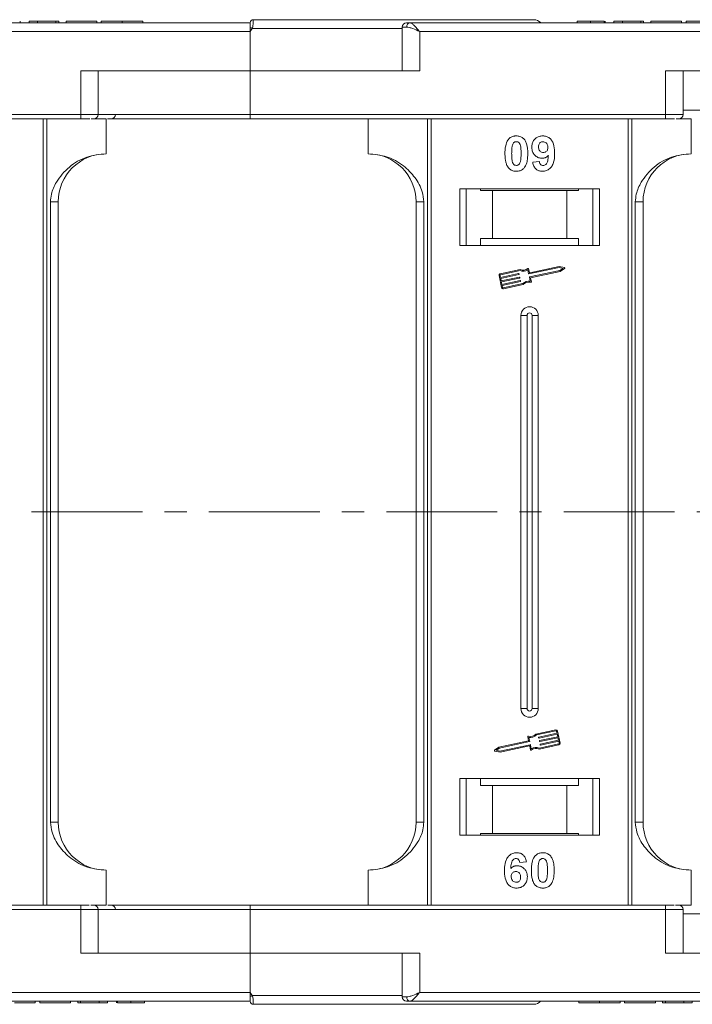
# Model space of a CAD drawing. Header units: millimetres. Extents: x 2145 to 3607, y 659 to 1692.
# Tile 30 of 85: x 3247 to 3324, y 919 to 1032. Entities that reach past the tile are written whole.
import ezdxf

# ---------------------------------------------------------------- set-up
doc = ezdxf.new("R2010")
doc.units = ezdxf.units.MM
doc.linetypes.add('CENTERX2', pattern=[20.32, 12.7, -2.54, 2.54, -2.54])

msp = doc.modelspace()

# ---------------------------------------------------------------- linework, layer by layer
at = {"color": 7, "linetype": 'Continuous', "lineweight": 15}
for p, q in [((3273.344, 1031.696), (3224.637, 1031.696)), ((3246.985, 1031.696), (3246.985, 1031.896)), ((3248.01, 1031.696), (3248.01, 1031.896)), ((3248.01, 1031.896), (3248.972, 1031.896)), ((3248.972, 1031.896), (3248.972, 1031.696)), ((3248.972, 1031.896), (3251.087, 1031.896)), ((3251.087, 1031.896), (3251.087, 1031.696)), ((3251.087, 1031.896), (3251.408, 1031.896)), ((3251.408, 1031.896), (3251.408, 1031.696)), ((3252.241, 1031.696), (3252.241, 1031.896)), ((3252.241, 1031.896), (3255.767, 1031.896)), ((3255.767, 1031.896), (3255.767, 1031.696)), ((3256.279, 1031.896), (3256.279, 1031.696)), ((3258.658, 1031.696), (3258.658, 1031.896)), ((3261.023, 1031.696), (3261.023, 1031.896)), ((3273.344, 1031.694), (3273.344, 1031.696)), ((3273.694, 1032.046), (3273.694, 1032.046)), ((3340.344, 1031.696), (3291.637, 1031.696)), ((3310.779, 1031.896), (3310.779, 1031.696)), ((3312.324, 1031.696), (3312.324, 1031.896)), ((3313.875, 1031.696), (3313.875, 1031.896)), ((3313.985, 1031.696), (3313.985, 1031.896)), ((3315.01, 1031.696), (3315.01, 1031.896)), ((3315.01, 1031.896), (3315.972, 1031.896)), ((3315.972, 1031.896), (3315.972, 1031.696)), ((3315.972, 1031.896), (3318.087, 1031.896)), ((3318.087, 1031.896), (3318.087, 1031.696)), ((3318.087, 1031.896), (3318.408, 1031.896)), ((3318.408, 1031.896), (3318.408, 1031.696)), ((3319.241, 1031.896), (3322.767, 1031.896)), ((3319.241, 1031.696), (3319.241, 1031.896)), ((3322.767, 1031.896), (3322.767, 1031.696)), ((3323.279, 1031.896), (3323.279, 1031.696)), ((3225.755, 1030.696), (3273.344, 1030.696)), ((3273.578, 1031.046), (3273.344, 1030.696)), ((3273.344, 1030.696), (3273.344, 1026.196)), ((3290.755, 1031.046), (3273.578, 1031.046)), ((3290.755, 1031.196), (3290.755, 1026.196)), ((3291.265, 1031.196), (3290.755, 1031.196)), ((3292.755, 1030.696), (3340.344, 1030.696)), ((3292.755, 1026.196), (3292.755, 1030.696)), ((3253.932, 1026.196), (3253.932, 1021.196)), ((3273.344, 1026.196), (3253.932, 1026.196)), ((3255.932, 1021.196), (3255.932, 1026.196)), ((3273.344, 1021.196), (3273.344, 1026.196)), ((3273.344, 1026.196), (3292.755, 1026.196)), ((3320.932, 1026.196), (3320.932, 1021.196)), ((3340.344, 1026.196), (3320.932, 1026.196)), ((3322.932, 1021.196), (3322.932, 1026.196)), ((3253.932, 1021.196), (3206.344, 1021.196)), ((3253.932, 1021.196), (3253.932, 1020.696)), ((3255.932, 1021.196), (3253.932, 1021.196)), ((3273.344, 1021.196), (3255.932, 1021.196)), ((3320.932, 1021.196), (3273.344, 1021.196)), ((3273.344, 1021.196), (3273.344, 1020.696)), ((3320.932, 1021.196), (3320.932, 1020.696)), ((3322.932, 1021.196), (3320.932, 1021.196)), ((3340.344, 1021.696), (3322.932, 1021.696)), ((3206.344, 1020.696), (3253.932, 1020.696)), ((3249.632, 1020.696), (3249.632, 975.696)), ((3250.051, 975.696), (3250.051, 1020.696)), ((3255.138, 1020.696), (3256.844, 1020.696)), ((3256.844, 1016.696), (3256.844, 1020.696)), ((3273.344, 1020.696), (3320.932, 1020.696)), ((3286.844, 1020.696), (3286.844, 1016.696)), ((3293.636, 1020.696), (3293.636, 975.696)), ((3294.055, 975.696), (3294.055, 1020.696)), ((3316.632, 1020.696), (3316.632, 975.696)), ((3317.051, 975.696), (3317.051, 1020.696)), ((3322.138, 1020.696), (3323.844, 1020.696)), ((3323.844, 1016.696), (3323.844, 1020.696)), ((3305.703, 1015.74), (3306.472, 1015.824)), ((3313.344, 1012.696), (3297.344, 1012.696)), ((3297.344, 1012.696), (3297.344, 1006.196)), ((3298.094, 1006.196), (3298.094, 1012.696)), ((3299.73, 1012.496), (3299.73, 1012.696)), ((3299.73, 1012.496), (3301.094, 1012.496)), ((3301.094, 1012.496), (3301.094, 1006.996)), ((3309.594, 1012.496), (3301.094, 1012.496)), ((3309.594, 1006.996), (3309.594, 1012.496)), ((3309.594, 1012.496), (3310.957, 1012.496)), ((3310.957, 1012.696), (3310.957, 1012.496)), ((3312.594, 1012.696), (3312.594, 1006.196)), ((3313.344, 1006.196), (3313.344, 1012.696)), ((3250.458, 1011.196), (3250.458, 975.696)), ((3251.344, 1011.196), (3250.458, 1011.196)), ((3251.344, 975.696), (3251.344, 1011.196)), ((3292.344, 1011.196), (3293.229, 1011.196)), ((3292.344, 1011.196), (3292.344, 975.696)), ((3293.229, 975.696), (3293.229, 1011.196)), ((3317.458, 1011.196), (3317.458, 975.696)), ((3318.344, 1011.196), (3317.458, 1011.196)), ((3318.344, 975.696), (3318.344, 1011.196)), ((3301.094, 1006.996), (3299.73, 1006.996)), ((3299.73, 1006.996), (3299.73, 1006.196)), ((3309.594, 1006.996), (3301.094, 1006.996)), ((3310.957, 1006.996), (3309.594, 1006.996)), ((3310.957, 1006.196), (3310.957, 1006.996)), ((3297.344, 1006.196), (3313.344, 1006.196)), ((3304.262, 1003.449), (3301.983, 1002.967)), ((3304.25, 1003.326), (3302.007, 1002.852)), ((3305.236, 1002.964), (3305.142, 1003.409)), ((3305.327, 1003.104), (3305.239, 1003.519)), ((3308.732, 1003.673), (3305.271, 1002.942)), ((3305.344, 1002.597), (3308.805, 1003.328)), ((3308.731, 1003.793), (3305.361, 1003.081)), ((3305.454, 1002.5), (3308.853, 1003.218)), ((3309.332, 1003.675), (3308.731, 1003.793)), ((3309.174, 1003.586), (3308.732, 1003.673)), ((3308.805, 1003.328), (3309.174, 1003.586)), ((3308.853, 1003.218), (3309.355, 1003.569)), ((3301.847, 1002.759), (3302.138, 1001.38)), ((3301.962, 1002.783), (3302.011, 1002.553)), ((3302.011, 1002.553), (3304.093, 1002.993)), ((3304.117, 1002.878), (3302.035, 1002.438)), ((3302.035, 1002.438), (3302.096, 1002.151)), ((3302.096, 1002.151), (3304.178, 1002.591)), ((3304.202, 1002.476), (3302.12, 1002.036)), ((3302.12, 1002.036), (3302.18, 1001.749)), ((3302.18, 1001.749), (3304.263, 1002.189)), ((3304.287, 1002.074), (3302.205, 1001.634)), ((3304.128, 1002.97), (3304.14, 1002.913)), ((3304.213, 1002.568), (3304.225, 1002.511)), ((3304.298, 1002.166), (3304.31, 1002.109)), ((3305.415, 1002.118), (3305.321, 1002.562)), ((3305.548, 1002.056), (3305.454, 1002.5)), ((3302.205, 1001.634), (3302.253, 1001.404)), ((3302.323, 1001.359), (3304.566, 1001.832)), ((3302.347, 1001.244), (3304.626, 1001.725)), ((3304.344, 998.196), (3304.344, 975.696)), ((3304.344, 998.196), (3305.059, 998.196)), ((3305.059, 998.196), (3305.059, 975.696)), ((3305.629, 975.696), (3305.629, 998.196)), ((3306.344, 998.196), (3305.629, 998.196)), ((3306.344, 975.696), (3306.344, 998.196)), ((3249.632, 975.696), (3249.632, 930.696)), ((3250.051, 930.696), (3250.051, 975.696)), ((3250.458, 975.696), (3250.458, 940.196)), ((3251.344, 940.196), (3251.344, 975.696)), ((3292.344, 975.696), (3292.344, 940.196)), ((3293.229, 940.196), (3293.229, 975.696)), ((3293.636, 975.696), (3293.636, 930.696)), ((3294.055, 930.696), (3294.055, 975.696)), ((3304.344, 975.696), (3304.344, 953.196)), ((3305.059, 975.696), (3305.059, 953.196)), ((3305.629, 953.196), (3305.629, 975.696)), ((3306.344, 953.196), (3306.344, 975.696)), ((3316.632, 975.696), (3316.632, 930.696)), ((3317.051, 930.696), (3317.051, 975.696)), ((3317.458, 975.696), (3317.458, 940.196)), ((3318.344, 940.196), (3318.344, 975.696)), ((3305.059, 953.196), (3304.344, 953.196)), ((3306.344, 953.196), (3305.629, 953.196)), ((3308.34, 950.762), (3306.061, 950.281)), ((3308.364, 950.648), (3306.122, 950.174)), ((3306.4, 949.932), (3308.482, 950.372)), ((3308.507, 950.257), (3306.424, 949.818)), ((3308.482, 950.372), (3308.434, 950.602)), ((3308.567, 949.97), (3308.507, 950.257)), ((3308.84, 949.248), (3308.549, 950.626)), ((3305.233, 949.506), (3301.835, 948.788)), ((3305.344, 949.409), (3301.882, 948.678)), ((3301.955, 948.333), (3305.416, 949.064)), ((3305.139, 949.95), (3305.233, 949.506)), ((3305.272, 949.888), (3305.366, 949.444)), ((3305.451, 949.042), (3305.545, 948.598)), ((3306.389, 949.84), (3306.377, 949.898)), ((3306.426, 948.557), (3308.704, 949.039)), ((3306.437, 948.68), (3308.68, 949.154)), ((3306.474, 949.438), (3306.462, 949.495)), ((3306.485, 949.53), (3308.567, 949.97)), ((3308.592, 949.855), (3306.509, 949.415)), ((3306.559, 949.036), (3306.547, 949.093)), ((3306.57, 949.128), (3308.652, 949.568)), ((3308.677, 949.453), (3306.594, 949.013)), ((3308.652, 949.568), (3308.592, 949.855)), ((3308.725, 949.223), (3308.677, 949.453)), ((3301.835, 948.788), (3301.332, 948.437)), ((3301.355, 948.331), (3301.956, 948.213)), ((3301.882, 948.678), (3301.513, 948.42)), ((3301.513, 948.42), (3301.955, 948.333)), ((3301.956, 948.213), (3305.326, 948.925)), ((3305.361, 948.903), (3305.448, 948.487)), ((3313.344, 945.196), (3297.344, 945.196)), ((3297.344, 945.196), (3297.344, 938.696)), ((3298.094, 938.696), (3298.094, 945.196)), ((3299.73, 945.196), (3299.73, 944.396)), ((3310.957, 944.396), (3310.957, 945.196)), ((3312.594, 945.196), (3312.594, 938.696)), ((3313.344, 938.696), (3313.344, 945.196)), ((3299.73, 944.396), (3301.094, 944.396)), ((3301.094, 944.396), (3301.094, 938.896)), ((3301.094, 944.396), (3309.594, 944.396)), ((3309.594, 938.896), (3309.594, 944.396)), ((3309.594, 944.396), (3310.957, 944.396)), ((3250.458, 940.196), (3251.344, 940.196)), ((3292.344, 940.196), (3293.229, 940.196)), ((3317.458, 940.196), (3318.344, 940.196)), ((3301.094, 938.896), (3299.73, 938.896)), ((3299.73, 938.696), (3299.73, 938.896)), ((3301.094, 938.896), (3309.594, 938.896)), ((3310.957, 938.896), (3309.594, 938.896)), ((3310.957, 938.896), (3310.957, 938.696)), ((3297.344, 938.696), (3313.344, 938.696)), ((3304.985, 935.652), (3304.215, 935.568)), ((3256.844, 934.696), (3256.844, 930.696)), ((3286.844, 930.696), (3286.844, 934.696)), ((3323.844, 934.696), (3323.844, 930.696)), ((3253.932, 930.696), (3206.344, 930.696)), ((3206.344, 930.196), (3253.932, 930.196)), ((3253.932, 930.196), (3253.932, 930.696)), ((3253.932, 930.196), (3253.932, 925.196)), ((3253.932, 930.196), (3255.932, 930.196)), ((3255.07, 930.696), (3256.844, 930.696)), ((3255.932, 925.196), (3255.932, 930.196)), ((3255.932, 930.196), (3273.344, 930.196)), ((3273.344, 930.196), (3273.344, 930.696)), ((3320.932, 930.696), (3273.344, 930.696)), ((3273.344, 925.196), (3273.344, 930.196)), ((3273.344, 930.196), (3320.932, 930.196)), ((3320.932, 930.196), (3320.932, 930.696)), ((3320.932, 930.196), (3320.932, 925.196)), ((3320.932, 930.196), (3322.932, 930.196)), ((3322.07, 930.696), (3323.844, 930.696)), ((3322.932, 925.196), (3322.932, 930.196)), ((3322.932, 929.696), (3340.344, 929.696)), ((3253.932, 925.196), (3273.344, 925.196)), ((3273.344, 925.196), (3273.344, 920.696)), ((3292.755, 925.196), (3273.344, 925.196)), ((3290.755, 925.196), (3290.755, 920.196)), ((3292.755, 920.696), (3292.755, 925.196)), ((3320.932, 925.196), (3340.344, 925.196)), ((3224.637, 919.696), (3273.344, 919.696)), ((3273.344, 920.696), (3225.755, 920.696)), ((3248.715, 919.696), (3248.715, 919.496)), ((3249.228, 919.496), (3249.228, 919.696)), ((3252.754, 919.696), (3252.754, 919.496)), ((3253.587, 919.696), (3253.587, 919.496)), ((3253.908, 919.696), (3253.908, 919.496)), ((3256.023, 919.496), (3256.023, 919.696)), ((3256.985, 919.696), (3256.985, 919.496)), ((3258.01, 919.696), (3258.01, 919.496)), ((3258.119, 919.696), (3258.119, 919.496)), ((3259.671, 919.696), (3259.671, 919.496)), ((3261.215, 919.696), (3261.215, 919.496)), ((3273.344, 920.696), (3273.578, 920.346)), ((3273.578, 920.346), (3290.755, 920.346)), ((3290.755, 920.196), (3291.265, 920.196)), ((3291.637, 919.696), (3340.344, 919.696)), ((3340.344, 920.696), (3292.755, 920.696)), ((3310.972, 919.696), (3310.972, 919.496)), ((3313.337, 919.496), (3313.337, 919.696)), ((3315.715, 919.696), (3315.715, 919.496)), ((3316.228, 919.496), (3316.228, 919.696)), ((3319.754, 919.696), (3319.754, 919.496)), ((3320.587, 919.696), (3320.587, 919.496)), ((3320.908, 919.696), (3320.908, 919.496)), ((3323.023, 919.496), (3323.023, 919.696)), ((3323.985, 919.696), (3323.985, 919.496)), ((3249.228, 919.496), (3252.754, 919.496)), ((3253.587, 919.496), (3253.908, 919.496)), ((3253.908, 919.496), (3256.023, 919.496)), ((3256.023, 919.496), (3256.985, 919.496)), ((3273.694, 919.346), (3273.694, 919.346)), ((3316.228, 919.496), (3319.754, 919.496)), ((3320.587, 919.496), (3320.908, 919.496)), ((3320.908, 919.496), (3323.023, 919.496)), ((3323.023, 919.496), (3323.985, 919.496))]:
    msp.add_line(p, q, dxfattribs=at)
at = {"color": 1, "linetype": 'CENTERX2', "lineweight": 13}
msp.add_line((3443.874, 975.696), (2605.791, 975.696), dxfattribs=at)
at = {"color": 7, "linetype": 'Continuous', "lineweight": 15}
for centre, radius, start, end in [((3273.694, 1031.696), 0.35, 89.99809, 179.99959), ((3291.255, 1031.196), 0.5, 90, 180), ((3291.712, 1031.251), 0.451, 99.5202, 187.08135), ((3305.844, 1031.046), 1, 41.2946, 90), ((3237.799, 964.119), 75.89, 61.87179, 62.07191), ((3255.432, 1021.196), 0.5, 270, 0), ((3257.415, 1021.196), 0.5, 270, 0), ((3322.432, 1021.196), 0.5, 270, 0), ((3256.844, 1011.196), 5.5, 90, 180), ((3286.844, 1011.196), 5.5, 0, 90), ((3323.844, 1011.196), 5.5, 90, 180), ((3304.615, 1004.247), 0.99, 248.37041, 302.16635), ((3304.615, 1004.247), 0.873, 246.11204, 307.44471), ((3305.181, 1003.507), 0.0587, 11.9297, 127.44471), ((3305.355, 1003.11), 0.0294, 191.9297, 281.9297), ((3309.321, 1003.617), 0.0587, 304.95116, 78.90824), ((3302.019, 1002.795), 0.176, 101.9297, 191.9297), ((3302.019, 1002.795), 0.0587, 101.9297, 191.9297), ((3304.099, 1002.964), 0.0294, 11.9297, 101.9297), ((3304.111, 1002.907), 0.0294, 281.9297, 11.9297), ((3304.184, 1002.562), 0.0294, 11.9297, 101.9297), ((3304.196, 1002.505), 0.0294, 281.9297, 11.9297), ((3304.269, 1002.16), 0.0294, 11.9297, 101.9297), ((3304.281, 1002.102), 0.0294, 281.9297, 11.9297), ((3305.272, 1001.138), 0.99, 81.69305, 135.48899), ((3305.272, 1001.138), 0.873, 76.41469, 137.74736), ((3305.265, 1002.97), 0.0294, 191.9297, 281.9297), ((3305.35, 1002.568), 0.0294, 101.9297, 191.9297), ((3305.491, 1002.044), 0.0587, 256.41469, 11.9297), ((3302.311, 1001.416), 0.176, 191.9297, 281.9297), ((3302.311, 1001.416), 0.0587, 191.9297, 281.9297), ((3305.344, 998.196), 1, 0, 180), ((3305.344, 998.196), 0.285, 0, 180), ((3305.344, 953.196), 1, 180, 0), ((3305.344, 953.196), 0.285, 180, 0), ((3305.415, 950.868), 0.873, 256.41469, 317.74736), ((3305.415, 950.868), 0.99, 261.69305, 315.48899), ((3308.376, 950.59), 0.176, 11.9297, 101.9297), ((3308.376, 950.59), 0.0587, 11.9297, 101.9297), ((3305.197, 949.962), 0.0587, 76.41469, 191.9297), ((3305.338, 949.438), 0.0294, 281.9297, 11.9297), ((3305.423, 949.036), 0.0294, 11.9297, 101.9297), ((3306.406, 949.904), 0.0294, 101.9297, 191.9297), ((3306.418, 949.846), 0.0294, 191.9297, 281.9297), ((3306.491, 949.502), 0.0294, 101.9297, 191.9297), ((3306.503, 949.444), 0.0294, 191.9297, 281.9297), ((3306.576, 949.099), 0.0294, 101.9297, 191.9297), ((3306.588, 949.042), 0.0294, 191.9297, 281.9297), ((3308.668, 949.211), 0.0587, 281.9297, 11.9297), ((3308.668, 949.211), 0.176, 281.9297, 11.9297), ((3301.366, 948.389), 0.0587, 124.95116, 258.90824), ((3305.332, 948.897), 0.0294, 11.9297, 101.9297), ((3305.506, 948.499), 0.0587, 191.9297, 307.44471), ((3306.072, 947.759), 0.873, 66.11204, 127.44471), ((3306.072, 947.759), 0.99, 68.37041, 122.16635), ((3256.844, 940.196), 5.5, 180, 270), ((3286.844, 940.196), 5.5, 270, 0), ((3323.844, 940.196), 5.5, 180, 270), ((3255.432, 930.196), 0.5, 0, 90), ((3257.415, 930.196), 0.5, 0, 90), ((3322.432, 930.196), 0.5, 0, 90), ((3237.799, 987.273), 75.89, 297.92809, 298.12821), ((3273.694, 919.696), 0.35, 180.00041, 270.00191), ((3291.255, 920.196), 0.5, 180, 270), ((3291.712, 920.14), 0.451, 172.91869, 260.47981), ((3305.844, 920.346), 1, 270, 319.04573)]:
    msp.add_arc(centre, radius, start, end, dxfattribs=at)
for points, knots in [([(3258.658, 1031.896), (3258.525, 1031.896), (3258.121, 1031.896), (3257.461, 1031.896), (3256.839, 1031.896), (3256.414, 1031.896), (3256.289, 1031.896), (3256.281, 1031.896), (3256.279, 1031.896)], [0, 0, 0, 0, 0.1021706, 0.3092201, 0.51365, 0.6922749, 0.9324126, 1, 1, 1, 1]), ([(3261.023, 1031.896), (3261.02, 1031.896), (3261.009, 1031.896), (3260.867, 1031.896), (3260.476, 1031.896), (3259.902, 1031.896), (3259.262, 1031.896), (3258.841, 1031.896), (3258.658, 1031.896)], [0, 0, 0, 0, 0.1018882, 0.3073435, 0.4929627, 0.6786474, 0.8607914, 1, 1, 1, 1]), ([(3273.344, 1031.17), (3273.344, 1031.263), (3273.344, 1031.448), (3273.344, 1031.61), (3273.344, 1031.64), (3273.344, 1031.649)], [0, 0, 0, 0, 0.412717, 0.8254516, 1, 1, 1, 1]), ([(3273.694, 1032.046), (3273.694, 1032.038), (3273.694, 1032.025), (3273.694, 1031.922), (3273.691, 1031.777), (3273.68, 1031.593), (3273.661, 1031.411), (3273.631, 1031.224), (3273.594, 1031.102), (3273.578, 1031.046)], [0, 0, 0, 0, 0.1718456, 0.312445, 0.4991009, 0.6298393, 0.7575038, 0.8890244, 1, 1, 1, 1]), ([(3305.844, 1032.046), (3305.798, 1032.046), (3305.704, 1032.046), (3304.933, 1032.046), (3303.767, 1032.046), (3302.296, 1032.046), (3300.648, 1032.046), (3298.708, 1032.046), (3295.752, 1032.046), (3292.317, 1032.046), (3288.54, 1032.046), (3285.305, 1032.046), (3281.661, 1032.046), (3277.672, 1032.046), (3275.006, 1032.046), (3273.694, 1032.046)], [0, 0, 0, 0, 0.0777263, 0.157824, 0.2401354, 0.3044544, 0.368763, 0.4344301, 0.5000865, 0.631237, 0.695556, 0.7598647, 0.8421852, 0.9222807, 1, 1, 1, 1]), ([(3291.637, 1031.696), (3291.705, 1031.679), (3291.849, 1031.643), (3292.128, 1031.393), (3292.437, 1031.063), (3292.649, 1030.818), (3292.755, 1030.696)], [0, 0, 0, 0, 0.2343588, 0.4982155, 0.7484812, 1, 1, 1, 1]), ([(3312.324, 1031.896), (3312.19, 1031.896), (3311.886, 1031.896), (3311.434, 1031.896), (3311.076, 1031.896), (3310.821, 1031.896), (3310.796, 1031.896), (3310.779, 1031.896)], [0, 0, 0, 0, 0.1552919, 0.3531453, 0.543243, 0.704067, 1, 1, 1, 1]), ([(3313.875, 1031.896), (3313.821, 1031.896), (3313.713, 1031.896), (3313.41, 1031.896), (3312.944, 1031.896), (3312.558, 1031.896), (3312.324, 1031.896)], [0, 0, 0, 0, 0.2064605, 0.4135145, 0.6452106, 1, 1, 1, 1]), ([(3325.658, 1031.896), (3325.525, 1031.896), (3325.121, 1031.896), (3324.461, 1031.896), (3323.839, 1031.896), (3323.414, 1031.896), (3323.289, 1031.896), (3323.281, 1031.896), (3323.279, 1031.896)], [0, 0, 0, 0, 0.1021706, 0.3092201, 0.51365, 0.6922749, 0.9324126, 1, 1, 1, 1]), ([(3292.755, 1030.696), (3292.486, 1030.812), (3292.067, 1030.993), (3291.569, 1031.164), (3291.359, 1031.186), (3291.265, 1031.196)], [0, 0, 0, 0, 0.49841293, 0.77292805, 1, 1, 1, 1]), ([(3253.932, 1020.696), (3254.075, 1020.696), (3254.368, 1020.696), (3254.73, 1020.696), (3254.9, 1020.696), (3254.963, 1020.696)], [0, 0, 0, 0, 0.3748158, 0.7664972, 1, 1, 1, 1]), ([(3256.991, 1020.696), (3257.379, 1020.696), (3258.72, 1020.696), (3261.467, 1020.696), (3265.191, 1020.696), (3269.278, 1020.696), (3272.002, 1020.696), (3273.344, 1020.696)], [0, 0, 0, 0, 0.0792642, 0.2739294, 0.5229011, 0.7650927, 1, 1, 1, 1]), ([(3320.932, 1020.696), (3321.075, 1020.696), (3321.368, 1020.696), (3321.73, 1020.696), (3321.9, 1020.696), (3321.963, 1020.696)], [0, 0, 0, 0, 0.3748158, 0.7664972, 1, 1, 1, 1]), ([(3302.523, 1016.723), (3302.525, 1016.857), (3302.53, 1017.16), (3302.602, 1017.689), (3302.743, 1018.111), (3302.902, 1018.318), (3302.919, 1018.341)], [0, 0, 0, 0, 0.2367308, 0.5375555, 0.9496679, 1, 1, 1, 1]), ([(3302.919, 1018.341), (3302.963, 1018.391), (3303.053, 1018.493), (3303.222, 1018.608), (3303.411, 1018.691), (3303.58, 1018.73), (3303.722, 1018.745), (3303.794, 1018.746), (3303.831, 1018.747)], [0, 0, 0, 0, 0.1937762, 0.3936, 0.5878635, 0.7889077, 0.894169, 1, 1, 1, 1]), ([(3303.292, 1016.723), (3303.293, 1016.79), (3303.294, 1016.923), (3303.3, 1017.104), (3303.31, 1017.265), (3303.324, 1017.406), (3303.342, 1017.549), (3303.366, 1017.641), (3303.378, 1017.688)], [0, 0, 0, 0, 0.2059417, 0.4119594, 0.558149, 0.7045024, 0.8518015, 1, 1, 1, 1]), ([(3303.378, 1017.688), (3303.402, 1017.757), (3303.44, 1017.869), (3303.548, 1017.995), (3303.672, 1018.061), (3303.771, 1018.078), (3303.824, 1018.08), (3303.831, 1018.08)], [0, 0, 0, 0, 0.33480351, 0.54256063, 0.75038199, 0.9707212, 1, 1, 1, 1]), ([(3303.831, 1018.747), (3303.966, 1018.737), (3304.238, 1018.717), (3304.59, 1018.518), (3304.862, 1018.225), (3305.113, 1017.624), (3305.128, 1017.101), (3305.138, 1016.715)], [0, 0, 0, 0, 0.147566, 0.2966882, 0.4312776, 0.580404, 1, 1, 1, 1]), ([(3303.831, 1018.08), (3303.888, 1018.075), (3303.99, 1018.065), (3304.122, 1017.988), (3304.235, 1017.841), (3304.331, 1017.566), (3304.364, 1017.174), (3304.368, 1016.874), (3304.369, 1016.723)], [0, 0, 0, 0, 0.10461361, 0.18881412, 0.27351189, 0.44412695, 0.71948087, 1, 1, 1, 1]), ([(3305.6, 1017.443), (3305.608, 1017.577), (3305.623, 1017.847), (3305.79, 1018.227), (3306.07, 1018.523), (3306.441, 1018.717), (3306.715, 1018.737), (3306.858, 1018.747)], [0, 0, 0, 0, 0.1979267, 0.3977284, 0.5974133, 0.7905838, 1, 1, 1, 1]), ([(3306.369, 1017.482), (3306.373, 1017.568), (3306.38, 1017.707), (3306.454, 1017.886), (3306.564, 1017.993), (3306.707, 1018.067), (3306.813, 1018.076), (3306.873, 1018.08)], [0, 0, 0, 0, 0.29132017, 0.46553926, 0.64163153, 0.79866396, 1, 1, 1, 1]), ([(3306.858, 1018.747), (3306.993, 1018.737), (3307.265, 1018.715), (3307.625, 1018.513), (3307.917, 1018.208), (3308.157, 1017.673), (3308.211, 1017.164), (3308.215, 1016.809), (3308.215, 1016.749)], [0, 0, 0, 0, 0.148288, 0.2977445, 0.4437132, 0.6077915, 0.9347078, 1, 1, 1, 1]), ([(3306.873, 1018.08), (3306.941, 1018.073), (3307.078, 1018.059), (3307.252, 1017.942), (3307.381, 1017.784), (3307.438, 1017.601), (3307.444, 1017.481), (3307.446, 1017.425)], [0, 0, 0, 0, 0.2079545, 0.4204057, 0.6273197, 0.8277075, 1, 1, 1, 1]), ([(3256.844, 1016.696), (3256.084, 1016.619), (3254.564, 1016.467), (3252.542, 1015.277), (3251.21, 1013.726), (3250.549, 1012.282), (3250.483, 1011.49), (3250.458, 1011.196)], [0, 0, 0, 0, 0.2490962, 0.4982428, 0.745205, 0.90541, 1, 1, 1, 1]), ([(3293.229, 1011.196), (3293.185, 1011.587), (3293.074, 1012.585), (3292.251, 1014.039), (3290.881, 1015.452), (3289.015, 1016.489), (3287.565, 1016.627), (3286.844, 1016.696)], [0, 0, 0, 0, 0.12571337, 0.32127574, 0.5244662, 0.76348402, 1, 1, 1, 1]), ([(3302.916, 1015.107), (3302.876, 1015.161), (3302.797, 1015.271), (3302.689, 1015.508), (3302.598, 1015.815), (3302.549, 1016.152), (3302.527, 1016.456), (3302.524, 1016.634), (3302.523, 1016.723)], [0, 0, 0, 0, 0.11844057, 0.2393457, 0.45959323, 0.68492476, 0.84223987, 1, 1, 1, 1]), ([(3303.831, 1015.362), (3303.762, 1015.371), (3303.652, 1015.384), (3303.524, 1015.472), (3303.42, 1015.625), (3303.327, 1015.899), (3303.298, 1016.289), (3303.294, 1016.578), (3303.292, 1016.723)], [0, 0, 0, 0, 0.1253702, 0.2022903, 0.2791788, 0.4647576, 0.7305818, 1, 1, 1, 1]), ([(3304.369, 1016.723), (3304.369, 1016.656), (3304.368, 1016.523), (3304.362, 1016.342), (3304.352, 1016.18), (3304.338, 1016.038), (3304.319, 1015.895), (3304.295, 1015.802), (3304.284, 1015.755)], [0, 0, 0, 0, 0.2052705, 0.4106164, 0.5571497, 0.7038442, 0.8514711, 1, 1, 1, 1]), ([(3305.138, 1016.715), (3305.136, 1016.581), (3305.131, 1016.278), (3305.06, 1015.76), (3304.922, 1015.34), (3304.765, 1015.132), (3304.743, 1015.102)], [0, 0, 0, 0, 0.2372812, 0.5385907, 0.9326774, 1, 1, 1, 1]), ([(3306.782, 1016.183), (3306.646, 1016.195), (3306.374, 1016.22), (3306.023, 1016.436), (3305.756, 1016.742), (3305.618, 1017.097), (3305.605, 1017.338), (3305.6, 1017.443)], [0, 0, 0, 0, 0.2101886, 0.42177326, 0.62360346, 0.83703437, 1, 1, 1, 1]), ([(3306.912, 1016.85), (3306.844, 1016.856), (3306.718, 1016.866), (3306.555, 1016.96), (3306.444, 1017.091), (3306.378, 1017.272), (3306.373, 1017.404), (3306.369, 1017.482)], [0, 0, 0, 0, 0.2139369, 0.3980753, 0.5830907, 0.7516657, 1, 1, 1, 1]), ([(3308.215, 1016.749), (3308.212, 1016.616), (3308.204, 1016.215), (3308.113, 1015.659), (3307.835, 1015.151), (3307.488, 1014.848), (3307.118, 1014.71), (3306.885, 1014.7), (3306.8, 1014.696)], [0, 0, 0, 0, 0.1423372, 0.4291269, 0.5899433, 0.7512055, 0.9098946, 1, 1, 1, 1]), ([(3307.446, 1017.425), (3307.442, 1017.345), (3307.434, 1017.212), (3307.348, 1017.044), (3307.227, 1016.934), (3307.078, 1016.86), (3306.967, 1016.853), (3306.912, 1016.85)], [0, 0, 0, 0, 0.2673945, 0.4472142, 0.6271221, 0.8130653, 1, 1, 1, 1]), ([(3323.844, 1016.696), (3323.084, 1016.619), (3321.564, 1016.467), (3319.542, 1015.277), (3318.21, 1013.726), (3317.549, 1012.282), (3317.483, 1011.49), (3317.458, 1011.196)], [0, 0, 0, 0, 0.2490962, 0.4982428, 0.745205, 0.90541, 1, 1, 1, 1]), ([(3304.284, 1015.755), (3304.26, 1015.686), (3304.222, 1015.574), (3304.115, 1015.449), (3303.993, 1015.383), (3303.894, 1015.365), (3303.839, 1015.363), (3303.831, 1015.362)], [0, 0, 0, 0, 0.3336776, 0.5404125, 0.7472639, 0.9612091, 1, 1, 1, 1]), ([(3306.8, 1014.696), (3306.664, 1014.707), (3306.419, 1014.727), (3306.105, 1014.909), (3305.863, 1015.189), (3305.748, 1015.486), (3305.712, 1015.686), (3305.703, 1015.74)], [0, 0, 0, 0, 0.2427882, 0.4388655, 0.6348012, 0.9009361, 1, 1, 1, 1]), ([(3306.472, 1015.824), (3306.485, 1015.744), (3306.506, 1015.621), (3306.596, 1015.477), (3306.7, 1015.399), (3306.807, 1015.366), (3306.874, 1015.364), (3306.899, 1015.362)], [0, 0, 0, 0, 0.3447142, 0.5290593, 0.7142089, 0.8921959, 1, 1, 1, 1]), ([(3307.505, 1016.518), (3307.459, 1016.469), (3307.365, 1016.37), (3307.218, 1016.282), (3307.091, 1016.23), (3306.992, 1016.202), (3306.888, 1016.187), (3306.817, 1016.184), (3306.782, 1016.183)], [0, 0, 0, 0, 0.24349124, 0.49626585, 0.61820988, 0.7417038, 0.87015842, 1, 1, 1, 1]), ([(3306.899, 1015.362), (3306.953, 1015.368), (3307.061, 1015.379), (3307.213, 1015.478), (3307.354, 1015.648), (3307.463, 1016.009), (3307.488, 1016.311), (3307.505, 1016.518)], [0, 0, 0, 0, 0.1120155, 0.2243547, 0.3677679, 0.565827, 1, 1, 1, 1]), ([(3303.831, 1014.696), (3303.764, 1014.698), (3303.629, 1014.703), (3303.431, 1014.746), (3303.241, 1014.824), (3303.096, 1014.923), (3302.989, 1015.021), (3302.94, 1015.078), (3302.916, 1015.107)], [0, 0, 0, 0, 0.1926347, 0.388697, 0.5820148, 0.7830443, 0.8909593, 1, 1, 1, 1]), ([(3304.743, 1015.102), (3304.698, 1015.052), (3304.608, 1014.95), (3304.439, 1014.834), (3304.251, 1014.751), (3304.081, 1014.713), (3303.94, 1014.698), (3303.867, 1014.697), (3303.831, 1014.696)], [0, 0, 0, 0, 0.1937693, 0.3935642, 0.587886, 0.7891312, 0.8942826, 1, 1, 1, 1]), ([(3250.458, 940.196), (3250.502, 939.805), (3250.613, 938.806), (3251.437, 937.352), (3252.806, 935.939), (3254.672, 934.903), (3256.122, 934.764), (3256.844, 934.696)], [0, 0, 0, 0, 0.1257134, 0.3212757, 0.5244662, 0.763484, 1, 1, 1, 1]), ([(3286.844, 934.696), (3287.604, 934.772), (3289.124, 934.925), (3291.145, 936.115), (3292.477, 937.665), (3293.138, 939.109), (3293.204, 939.902), (3293.229, 940.196)], [0, 0, 0, 0, 0.24909619, 0.49824278, 0.74520496, 0.90540997, 1, 1, 1, 1]), ([(3317.458, 940.196), (3317.502, 939.805), (3317.613, 938.806), (3318.437, 937.352), (3319.806, 935.939), (3321.672, 934.903), (3323.122, 934.764), (3323.844, 934.696)], [0, 0, 0, 0, 0.1257134, 0.3212757, 0.5244662, 0.763484, 1, 1, 1, 1]), ([(3302.472, 934.642), (3302.475, 934.775), (3302.483, 935.177), (3302.574, 935.733), (3302.852, 936.241), (3303.199, 936.544), (3303.569, 936.681), (3303.802, 936.692), (3303.887, 936.696)], [0, 0, 0, 0, 0.1423372, 0.4291269, 0.5899433, 0.7512055, 0.9098946, 1, 1, 1, 1]), ([(3303.887, 936.696), (3304.023, 936.685), (3304.269, 936.666), (3304.581, 936.482), (3304.823, 936.205), (3304.938, 935.908), (3304.974, 935.709), (3304.985, 935.652)], [0, 0, 0, 0, 0.24269082, 0.43900235, 0.63500599, 0.89505866, 1, 1, 1, 1]), ([(3305.945, 936.29), (3305.989, 936.34), (3306.079, 936.442), (3306.248, 936.557), (3306.437, 936.64), (3306.606, 936.678), (3306.747, 936.693), (3306.82, 936.695), (3306.856, 936.696)], [0, 0, 0, 0, 0.1937762, 0.3936, 0.5878635, 0.7889077, 0.894169, 1, 1, 1, 1]), ([(3306.856, 936.696), (3306.923, 936.694), (3307.058, 936.689), (3307.256, 936.645), (3307.447, 936.568), (3307.591, 936.469), (3307.698, 936.371), (3307.747, 936.313), (3307.771, 936.285)], [0, 0, 0, 0, 0.1926273, 0.3886837, 0.5820134, 0.7832006, 0.8910383, 1, 1, 1, 1]), ([(3303.788, 936.029), (3303.734, 936.024), (3303.626, 936.013), (3303.474, 935.913), (3303.332, 935.741), (3303.223, 935.379), (3303.199, 935.078), (3303.183, 934.874)], [0, 0, 0, 0, 0.1120492, 0.2243802, 0.3701146, 0.5702758, 1, 1, 1, 1]), ([(3304.215, 935.568), (3304.203, 935.645), (3304.183, 935.767), (3304.093, 935.911), (3303.988, 935.992), (3303.88, 936.025), (3303.813, 936.028), (3303.788, 936.029)], [0, 0, 0, 0, 0.33384, 0.5245467, 0.7163724, 0.8918244, 1, 1, 1, 1]), ([(3305.549, 934.677), (3305.551, 934.81), (3305.556, 935.113), (3305.628, 935.641), (3305.769, 936.061), (3305.927, 936.267), (3305.945, 936.29)], [0, 0, 0, 0, 0.2373811, 0.5389182, 0.9490817, 1, 1, 1, 1]), ([(3306.318, 934.669), (3306.318, 934.735), (3306.319, 934.869), (3306.325, 935.049), (3306.335, 935.211), (3306.349, 935.354), (3306.368, 935.496), (3306.392, 935.59), (3306.404, 935.636)], [0, 0, 0, 0, 0.20527, 0.4106157, 0.5571475, 0.7038444, 0.8514751, 1, 1, 1, 1]), ([(3306.404, 935.636), (3306.427, 935.706), (3306.465, 935.818), (3306.574, 935.944), (3306.697, 936.01), (3306.796, 936.027), (3306.85, 936.029), (3306.856, 936.029)], [0, 0, 0, 0, 0.3348035, 0.5425606, 0.750382, 0.9707212, 1, 1, 1, 1]), ([(3306.856, 936.029), (3306.914, 936.023), (3307.015, 936.013), (3307.143, 935.938), (3307.254, 935.798), (3307.354, 935.527), (3307.39, 935.13), (3307.393, 934.824), (3307.395, 934.669)], [0, 0, 0, 0, 0.10564606, 0.18622129, 0.26704196, 0.43154058, 0.71270762, 1, 1, 1, 1]), ([(3307.771, 936.285), (3307.811, 936.231), (3307.89, 936.121), (3307.996, 935.889), (3308.085, 935.594), (3308.135, 935.262), (3308.16, 934.953), (3308.163, 934.763), (3308.164, 934.669)], [0, 0, 0, 0, 0.118432, 0.2393289, 0.4494336, 0.6641784, 0.8318201, 1, 1, 1, 1]), ([(3303.829, 932.644), (3303.694, 932.655), (3303.422, 932.676), (3303.063, 932.877), (3302.771, 933.182), (3302.531, 933.718), (3302.476, 934.229), (3302.472, 934.584), (3302.472, 934.642)], [0, 0, 0, 0, 0.1482689, 0.2976473, 0.4424214, 0.6078512, 0.9356585, 1, 1, 1, 1]), ([(3303.183, 934.874), (3303.229, 934.922), (3303.323, 935.02), (3303.469, 935.111), (3303.596, 935.161), (3303.695, 935.189), (3303.799, 935.205), (3303.87, 935.207), (3303.905, 935.209)], [0, 0, 0, 0, 0.2436536, 0.4957602, 0.6178923, 0.7415029, 0.8700251, 1, 1, 1, 1]), ([(3303.241, 933.967), (3303.246, 934.049), (3303.254, 934.185), (3303.345, 934.355), (3303.467, 934.463), (3303.616, 934.532), (3303.723, 934.539), (3303.775, 934.542)], [0, 0, 0, 0, 0.27672092, 0.45687046, 0.63700743, 0.8240683, 1, 1, 1, 1]), ([(3303.775, 934.542), (3303.843, 934.537), (3303.968, 934.527), (3304.129, 934.432), (3304.248, 934.297), (3304.31, 934.113), (3304.315, 933.98), (3304.318, 933.91)], [0, 0, 0, 0, 0.2137567, 0.3949441, 0.5765849, 0.7773109, 1, 1, 1, 1]), ([(3303.905, 935.209), (3304.041, 935.196), (3304.313, 935.171), (3304.662, 934.956), (3304.927, 934.654), (3305.069, 934.301), (3305.082, 934.057), (3305.087, 933.949)], [0, 0, 0, 0, 0.2102159, 0.4219747, 0.6200164, 0.8310369, 1, 1, 1, 1]), ([(3306.856, 932.644), (3306.721, 932.655), (3306.449, 932.675), (3306.096, 932.873), (3305.807, 933.187), (3305.574, 933.798), (3305.559, 934.318), (3305.549, 934.677)], [0, 0, 0, 0, 0.1475277, 0.2965695, 0.43214, 0.6087374, 1, 1, 1, 1]), ([(3306.856, 933.311), (3306.788, 933.319), (3306.678, 933.332), (3306.549, 933.419), (3306.447, 933.569), (3306.353, 933.841), (3306.324, 934.231), (3306.32, 934.522), (3306.318, 934.669)], [0, 0, 0, 0, 0.125351, 0.2021974, 0.2791824, 0.4597421, 0.727968, 1, 1, 1, 1]), ([(3307.395, 934.669), (3307.394, 934.602), (3307.393, 934.469), (3307.388, 934.288), (3307.377, 934.127), (3307.363, 933.985), (3307.345, 933.843), (3307.321, 933.75), (3307.309, 933.704)], [0, 0, 0, 0, 0.2059417, 0.4119594, 0.558149, 0.7045024, 0.8518015, 1, 1, 1, 1]), ([(3308.164, 934.669), (3308.162, 934.535), (3308.157, 934.232), (3308.086, 933.711), (3307.948, 933.289), (3307.791, 933.081), (3307.768, 933.051)], [0, 0, 0, 0, 0.2366286, 0.5373614, 0.9329864, 1, 1, 1, 1]), ([(3303.814, 933.311), (3303.746, 933.318), (3303.609, 933.333), (3303.434, 933.45), (3303.307, 933.607), (3303.249, 933.789), (3303.244, 933.909), (3303.241, 933.967)], [0, 0, 0, 0, 0.2079047, 0.4199807, 0.6306256, 0.821735, 1, 1, 1, 1]), ([(3304.318, 933.91), (3304.314, 933.824), (3304.307, 933.686), (3304.234, 933.507), (3304.124, 933.398), (3303.98, 933.324), (3303.873, 933.316), (3303.814, 933.311)], [0, 0, 0, 0, 0.28869741, 0.46355259, 0.63994173, 0.80180841, 1, 1, 1, 1]), ([(3305.087, 933.949), (3305.079, 933.815), (3305.064, 933.545), (3304.898, 933.163), (3304.613, 932.864), (3304.239, 932.673), (3303.966, 932.654), (3303.829, 932.644)], [0, 0, 0, 0, 0.1978309, 0.3972998, 0.5989102, 0.7987412, 1, 1, 1, 1]), ([(3307.309, 933.704), (3307.286, 933.635), (3307.248, 933.523), (3307.14, 933.398), (3307.019, 933.332), (3306.919, 933.314), (3306.865, 933.311), (3306.856, 933.311)], [0, 0, 0, 0, 0.3336776, 0.5404125, 0.7472639, 0.9612091, 1, 1, 1, 1]), ([(3307.768, 933.051), (3307.724, 933.001), (3307.634, 932.899), (3307.465, 932.783), (3307.276, 932.7), (3307.107, 932.662), (3306.966, 932.647), (3306.893, 932.645), (3306.856, 932.644)], [0, 0, 0, 0, 0.1937693, 0.3935642, 0.587886, 0.7891312, 0.8942826, 1, 1, 1, 1]), ([(3254.895, 930.696), (3254.853, 930.696), (3254.704, 930.696), (3254.367, 930.696), (3254.075, 930.696), (3253.932, 930.696)], [0, 0, 0, 0, 0.1658977, 0.5921255, 1, 1, 1, 1]), ([(3273.344, 930.696), (3272.002, 930.696), (3269.278, 930.696), (3265.191, 930.696), (3261.467, 930.696), (3258.729, 930.696), (3257.398, 930.696), (3257.019, 930.696)], [0, 0, 0, 0, 0.2353272, 0.4779523, 0.7274109, 0.9224047, 1, 1, 1, 1]), ([(3321.895, 930.696), (3321.853, 930.696), (3321.704, 930.696), (3321.367, 930.696), (3321.075, 930.696), (3320.932, 930.696)], [0, 0, 0, 0, 0.1658977, 0.5921255, 1, 1, 1, 1]), ([(3273.344, 919.696), (3273.344, 919.707), (3273.344, 919.729), (3273.344, 919.901), (3273.344, 920.086), (3273.344, 920.203), (3273.344, 920.221)], [0, 0, 0, 0, 0.3133566, 0.6267132, 0.9400698, 1, 1, 1, 1]), ([(3273.578, 920.346), (3273.595, 920.289), (3273.632, 920.166), (3273.661, 919.98), (3273.68, 919.798), (3273.691, 919.615), (3273.694, 919.469), (3273.694, 919.366), (3273.694, 919.353), (3273.694, 919.346)], [0, 0, 0, 0, 0.11199725, 0.24484387, 0.3691679, 0.50089869, 0.68753328, 0.82813816, 1, 1, 1, 1]), ([(3291.265, 920.196), (3291.359, 920.206), (3291.569, 920.227), (3292.067, 920.399), (3292.486, 920.579), (3292.755, 920.696)], [0, 0, 0, 0, 0.2270634, 0.5015869, 1, 1, 1, 1]), ([(3292.755, 920.696), (3292.649, 920.573), (3292.437, 920.328), (3292.128, 919.998), (3291.849, 919.748), (3291.705, 919.713), (3291.637, 919.696)], [0, 0, 0, 0, 0.2515188, 0.50178442, 0.76563227, 1, 1, 1, 1]), ([(3246.337, 919.496), (3246.47, 919.496), (3246.874, 919.496), (3247.534, 919.496), (3248.156, 919.496), (3248.581, 919.496), (3248.706, 919.496), (3248.714, 919.496), (3248.715, 919.496)], [0, 0, 0, 0, 0.1021706, 0.3092201, 0.51365, 0.6922749, 0.9324126, 1, 1, 1, 1]), ([(3258.119, 919.496), (3258.173, 919.496), (3258.282, 919.496), (3258.585, 919.496), (3259.051, 919.496), (3259.437, 919.496), (3259.671, 919.496)], [0, 0, 0, 0, 0.2064605, 0.4135145, 0.6452106, 1, 1, 1, 1]), ([(3259.671, 919.496), (3259.805, 919.496), (3260.109, 919.496), (3260.561, 919.496), (3260.919, 919.496), (3261.174, 919.496), (3261.199, 919.496), (3261.215, 919.496)], [0, 0, 0, 0, 0.1552919, 0.3531453, 0.543243, 0.704067, 1, 1, 1, 1]), ([(3273.694, 919.346), (3275.006, 919.346), (3277.672, 919.346), (3281.661, 919.346), (3285.305, 919.346), (3288.54, 919.346), (3291.366, 919.346), (3294.027, 919.346), (3297.306, 919.346), (3300.094, 919.346), (3302.296, 919.346), (3303.767, 919.346), (3304.933, 919.346), (3305.704, 919.346), (3305.798, 919.346), (3305.844, 919.346)], [0, 0, 0, 0, 0.077724, 0.157824, 0.2401354, 0.3044544, 0.368763, 0.4344301, 0.5000865, 0.631237, 0.695556, 0.7598646, 0.8421852, 0.9222831, 1, 1, 1, 1]), ([(3310.972, 919.496), (3310.975, 919.496), (3310.986, 919.496), (3311.128, 919.496), (3311.519, 919.496), (3312.093, 919.496), (3312.733, 919.496), (3313.154, 919.496), (3313.337, 919.496)], [0, 0, 0, 0, 0.1018882, 0.3073435, 0.4929627, 0.6786474, 0.8607914, 1, 1, 1, 1]), ([(3313.337, 919.496), (3313.47, 919.496), (3313.874, 919.496), (3314.534, 919.496), (3315.156, 919.496), (3315.581, 919.496), (3315.706, 919.496), (3315.714, 919.496), (3315.715, 919.496)], [0, 0, 0, 0, 0.1021706, 0.3092201, 0.51365, 0.6922749, 0.9324126, 1, 1, 1, 1])]:
    msp.add_open_spline(points, degree=3, knots=knots, dxfattribs=at)
for points in [[(3291.255, 1031.696), (3291.273, 1031.696), (3291.308, 1031.696), (3291.527, 1031.696), (3291.637, 1031.696)], [(3273.344, 1030.696), (3273.344, 1030.779), (3273.344, 1030.944), (3273.344, 1031.095), (3273.344, 1031.17)], [(3273.344, 920.221), (3273.344, 920.297), (3273.344, 920.447), (3273.344, 920.613), (3273.344, 920.696)], [(3291.637, 919.696), (3291.527, 919.696), (3291.308, 919.696), (3291.273, 919.696), (3291.255, 919.696)]]:
    msp.add_open_spline(points, degree=3, dxfattribs=at)

doc.saveas('drawing.dxf')
